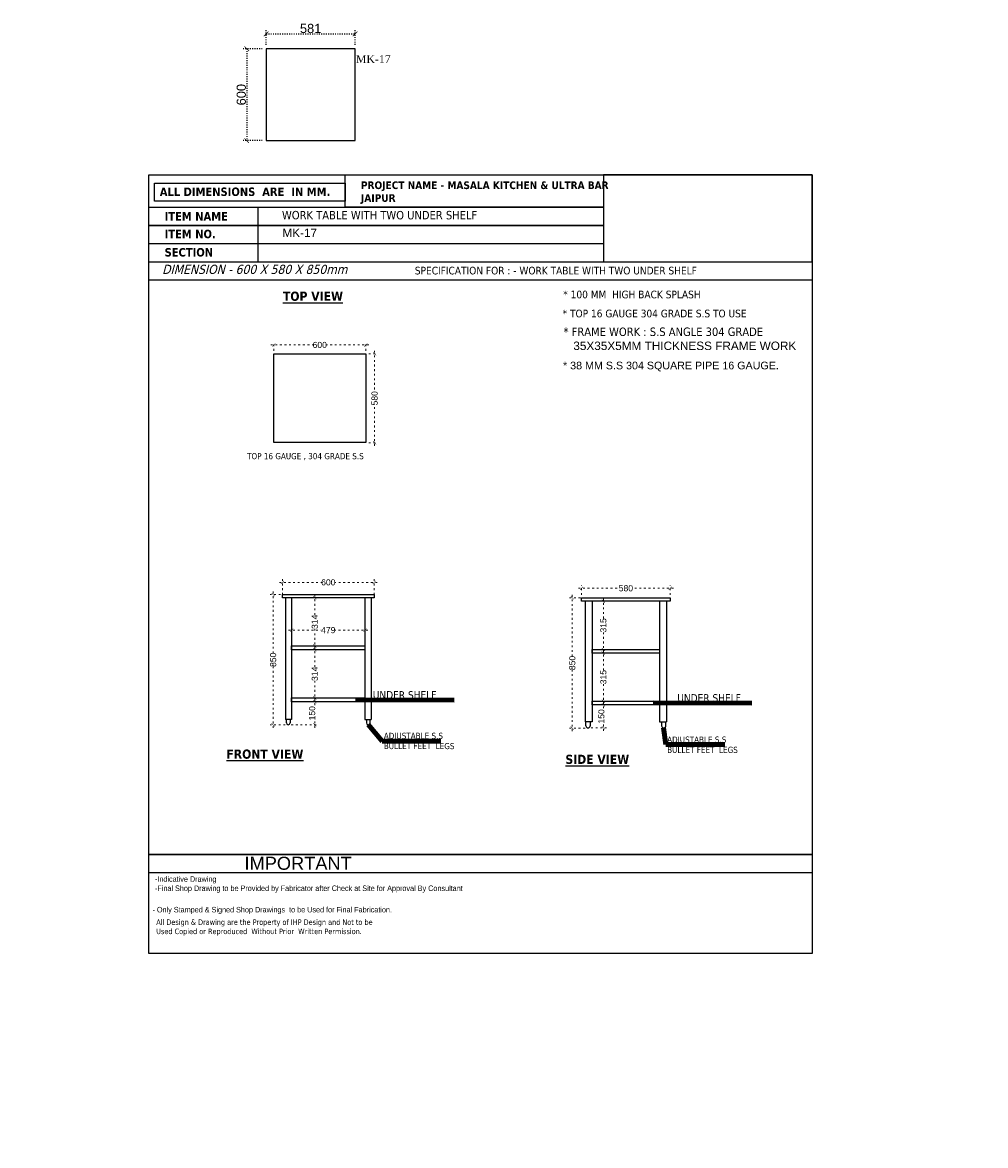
# Model space of a CAD drawing. Header units: millimetres. Extents: x 508219 to 745096, y 311341 to 352167.
# Tile 32 of 45: x 560620 to 566909, y 334196 to 341527. Entities that reach past the tile are written whole.
import ezdxf

# ---------------------------------------------------------------- set-up
doc = ezdxf.new("R2010")
doc.units = ezdxf.units.MM
doc.header["$PDMODE"] = 34
doc.linetypes.add('ACAD_ISO03W100', pattern=[30, 12, -18])
doc.layers.get('0').update_dxf_attribs({"color": 252})
for name, color, linetype in [('A-ANNO-DIMS-30', 7, 'Continuous'), ('A-Text', 132, 'Continuous'), ('EQUIPMENT', 103, 'Continuous')]:
    doc.layers.add(name, color=color, linetype=linetype)
doc.layers.add('Equipment Name', color=7, linetype='Continuous', lineweight=0)
doc.styles.add('arr-1', font='arial.ttf')
doc.styles.add('CKD_Dimension Text', font='BOOKOSI.TTF')
doc.styles.add('ro', font='romans.shx')
doc.styles.get("Standard").update_dxf_attribs({"font": 'arial.ttf'})
doc.styles.add('style1', font='txt.shx')
doc.dimstyles.new('DIM-30', dxfattribs={"dimtxt": 60, "dimasz": 30, "dimexe": 25, "dimexo": 25, "dimgap": 5, "dimtad": 1, "dimdec": 0, "dimzin": 0, "dimdsep": 46, "dimtxsty": 'Standard', "dimblk": 'ARCHTICK', "dimcen": 0.09, "dimclrd": 8, "dimclre": 8, "dimclrt": 256, "dimadec": 0, "dimazin": 0, "dimtfac": 1, "dimtdec": 0, "dimtofl": 0, "dimtmove": 0, "dimatfit": 3, "dimfxl": 0, "dimtolj": 1, "dimtzin": 0, "dimlwd": -1, "dimlwe": -1, "dimarcsym": 0})
doc.dimstyles.new('DMI (AB)', dxfattribs={"dimtxt": 60, "dimasz": 40, "dimexe": 12, "dimexo": 25, "dimgap": 1, "dimtad": 0, "dimdec": 0, "dimtxsty": 'ro', "dimblk": 'OPEN30', "dimcen": 1, "dimadec": 0, "dimazin": 0, "dimtfac": 1, "dimtdec": 0, "dimtmove": 0, "dimatfit": 3, "dimldrblk": 'OPEN30', "dimfxl": 0, "dimlwd": 15, "dimlwe": 15, "dimarcsym": 0})
doc.dimstyles.new('ISO-25', dxfattribs={"dimtxt": 40, "dimasz": 20, "dimexe": 20, "dimexo": 20, "dimtad": 0, "dimdec": 0, "dimdsep": 46, "dimtxsty": 'Standard', "dimblk": 'ARCHTICK', "dimcen": 2.5, "dimdle": 20, "dimadec": 0, "dimazin": 0, "dimtfac": 1, "dimtdec": 0, "dimtmove": 0, "dimatfit": 3, "dimfxl": 0, "dimlwd": 5, "dimlwe": 5, "dimarcsym": 0})
doc.dimstyles.get("Standard").update_dxf_attribs({"dimtxt": 0.18, "dimasz": 0.18, "dimexe": 0.18, "dimexo": 0.0625, "dimgap": 0.09, "dimtad": 0, "dimtih": 1, "dimtoh": 1, "dimdec": 4, "dimzin": 0, "dimdsep": 46, "dimtxsty": 'Standard', "dimcen": 0.09, "dimadec": 0, "dimazin": 0, "dimtfac": 1, "dimtdec": 4, "dimtofl": 0, "dimtmove": 0, "dimatfit": 3, "dimfxl": 0, "dimtolj": 1, "dimtzin": 0, "dimarcsym": 0})

# ---------------------------------------------------------------- blocks, each defined once
blk = doc.blocks.new('_ArchTick')
at = {"color": 0, "linetype": 'ByBlock', "const_width": 0.15}
blk.add_lwpolyline([(-0.5, -0.5), (0.5, 0.5)], dxfattribs=at)
blk = doc.blocks.new('*D357')
at = {"color": 0, "linetype": 'ACAD_ISO03W100', "lineweight": 5, "transparency": 16777216}
for p, q in [((562241.1154318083, 339421.6180598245), (562516.2612367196, 339421.6180598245)), ((562261.1154318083, 339383.5403092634), (562261.1154318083, 339441.6180598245)), ((562881.1154318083, 339421.6180598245), (562605.969626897, 339421.6180598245)), ((562861.1154318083, 339383.5403092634), (562861.1154318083, 339441.6180598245))]:
    blk.add_line(p, q, dxfattribs=at)
at = {"layer": 'DEFPOINTS', "color": 0, "transparency": 16777216}
for p in [(562261.1154318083, 339421.6180598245), (562261.1154318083, 339363.5403092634), (562861.1154318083, 339363.5403092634)]:
    blk.add_point(p, dxfattribs=at)
at = {"color": 0, "lineweight": 5, "transparency": 16777216, "xscale": 20, "yscale": 20, "zscale": 20, "rotation": 180}
blk.add_blockref('_ArchTick', (562261.1154318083, 339421.6180598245), dxfattribs=at)
at = {"color": 0, "lineweight": 5, "transparency": 16777216, "xscale": 20, "yscale": 20, "zscale": 20}
blk.add_blockref('_ArchTick', (562861.1154318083, 339421.6180598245), dxfattribs=at)
at = {"color": 0, "transparency": 16777216, "insert": (562561.1154318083, 339421.6180598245), "char_height": 40, "attachment_point": 5}
blk.add_mtext('600', dxfattribs=at)
blk = doc.blocks.new('*D364')
at = {"color": 0, "linetype": 'ACAD_ISO03W100', "lineweight": 5, "transparency": 16777216}
for p, q in [((562881.1154318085, 339363.5403092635), (562939.2531721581, 339363.5403092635)), ((562919.2531721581, 339383.5403092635), (562919.2531721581, 339118.4460726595)), ((562919.2531721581, 338763.861726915), (562919.2531721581, 339028.955963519)), ((562881.1154318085, 338783.861726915), (562939.2531721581, 338783.861726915))]:
    blk.add_line(p, q, dxfattribs=at)
at = {"layer": 'DEFPOINTS', "color": 0, "transparency": 16777216}
for p in [(562861.1154318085, 339363.5403092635), (562919.2531721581, 339363.5403092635), (562861.1154318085, 338783.861726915)]:
    blk.add_point(p, dxfattribs=at)
at = {"color": 0, "lineweight": 5, "transparency": 16777216, "xscale": 20, "yscale": 20, "zscale": 20}
for p, rotation in [((562919.2531721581, 339363.5403092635), 90), ((562919.2531721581, 338783.861726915), 270)]:
    blk.add_blockref('_ArchTick', p, dxfattribs=dict(at, rotation=rotation))
at = {"color": 0, "transparency": 16777216, "insert": (562919.2531721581, 339073.701018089), "char_height": 40, "attachment_point": 5, "rotation": 90}
blk.add_mtext('580', dxfattribs=at)
blk = doc.blocks.new('_Open30')
at = {"color": 0, "linetype": 'ByBlock', "lineweight": -2}
for p, q in [((-1, 0.26794919), (0, 0)), ((0, 0), (-1, -0.26794919)), ((0, 0), (-1, 0))]:
    blk.add_line(p, q, dxfattribs=at)
blk = doc.blocks.new('*D365')
at = {"color": 0, "linetype": 'ACAD_ISO03W100', "lineweight": 5, "transparency": 16777216}
for p, q in [((562256.7846393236, 337811.8730721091), (562256.7846393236, 337411.6541595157)), ((562335.2847344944, 337791.8730721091), (562236.7846393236, 337791.8730721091)), ((562256.7846393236, 336921.8905675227), (562256.7846393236, 337322.1094801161)), ((562335.2847344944, 336941.8905675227), (562236.7846393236, 336941.8905675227))]:
    blk.add_line(p, q, dxfattribs=at)
at = {"layer": 'DEFPOINTS', "color": 0, "transparency": 16777216}
for p in [(562256.7846393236, 337791.8730721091), (562355.2847344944, 337791.8730721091), (562355.2847344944, 336941.8905675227)]:
    blk.add_point(p, dxfattribs=at)
at = {"color": 0, "lineweight": 5, "transparency": 16777216, "xscale": 20, "yscale": 20, "zscale": 20}
for p, rotation in [((562256.7846393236, 337791.8730721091), 90), ((562256.7846393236, 336941.8905675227), 270)]:
    blk.add_blockref('_ArchTick', p, dxfattribs=dict(at, rotation=rotation))
at = {"color": 0, "transparency": 16777216, "insert": (562256.7846393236, 337366.8818198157), "char_height": 40, "attachment_point": 5, "rotation": 90}
blk.add_mtext('850', dxfattribs=at)
blk = doc.blocks.new('*D358')
at = {"color": 0, "linetype": 'ACAD_ISO03W100', "lineweight": 5, "transparency": 16777216}
for p, q in [((562297.2745485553, 337872.1083806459), (562572.2596446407, 337872.1083806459)), ((562317.2745485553, 337791.8793653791), (562317.2745485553, 337892.1083806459)), ((562936.9531309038, 337872.1083806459), (562661.9680348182, 337872.1083806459)), ((562916.9531309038, 337791.8793653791), (562916.9531309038, 337892.1083806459))]:
    blk.add_line(p, q, dxfattribs=at)
at = {"layer": 'DEFPOINTS', "color": 0, "transparency": 16777216}
for p in [(562317.2745485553, 337872.1083806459), (562317.2745485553, 337771.8793653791), (562916.9531309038, 337771.8793653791)]:
    blk.add_point(p, dxfattribs=at)
at = {"color": 0, "lineweight": 5, "transparency": 16777216, "xscale": 20, "yscale": 20, "zscale": 20, "rotation": 180}
blk.add_blockref('_ArchTick', (562317.2745485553, 337872.1083806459), dxfattribs=at)
at = {"color": 0, "lineweight": 5, "transparency": 16777216, "xscale": 20, "yscale": 20, "zscale": 20}
blk.add_blockref('_ArchTick', (562916.9531309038, 337872.1083806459), dxfattribs=at)
at = {"color": 0, "transparency": 16777216, "insert": (562617.1138397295, 337872.1083806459), "char_height": 40, "attachment_point": 5}
blk.add_mtext('600', dxfattribs=at)
blk = doc.blocks.new('*D359')
at = {"color": 0, "linetype": 'ACAD_ISO03W100', "lineweight": 5, "transparency": 16777216}
for p, q in [((564293.3496891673, 337770.6711995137), (564190.2056849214, 337770.6711995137)), ((564210.2056849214, 337790.6711995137), (564210.2056849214, 337390.6743084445)), ((564210.2056849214, 336901.1327379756), (564210.2056849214, 337301.1296290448)), ((564293.3496891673, 336921.1327379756), (564190.2056849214, 336921.1327379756))]:
    blk.add_line(p, q, dxfattribs=at)
at = {"layer": 'DEFPOINTS', "color": 0, "transparency": 16777216}
for p in [(564210.2056849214, 337770.6711995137), (564313.3496891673, 337770.6711995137), (564313.3496891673, 336921.1327379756)]:
    blk.add_point(p, dxfattribs=at)
at = {"color": 0, "lineweight": 5, "transparency": 16777216, "xscale": 20, "yscale": 20, "zscale": 20}
for p, rotation in [((564210.2056849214, 337770.6711995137), 90), ((564210.2056849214, 336921.1327379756), 270)]:
    blk.add_blockref('_ArchTick', p, dxfattribs=dict(at, rotation=rotation))
at = {"color": 0, "transparency": 16777216, "insert": (564210.2056849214, 337345.9019687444), "char_height": 40, "attachment_point": 5, "rotation": 90}
blk.add_mtext('850', dxfattribs=at)
blk = doc.blocks.new('*D360')
at = {"color": 0, "linetype": 'ACAD_ISO03W100', "lineweight": 5, "transparency": 16777216}
for p, q in [((564250.2515603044, 337833.6520464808), (564515.5065057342, 337833.6520464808)), ((564270.2515603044, 337790.6711995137), (564270.2515603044, 337853.6520464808)), ((564870.2515603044, 337833.6520464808), (564604.9966148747, 337833.6520464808)), ((564850.2515603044, 337790.6711995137), (564850.2515603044, 337853.6520464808))]:
    blk.add_line(p, q, dxfattribs=at)
at = {"layer": 'DEFPOINTS', "color": 0, "transparency": 16777216}
for p in [(564270.2515603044, 337833.6520464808), (564270.2515603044, 337770.6711995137), (564850.2515603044, 337770.6711995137)]:
    blk.add_point(p, dxfattribs=at)
at = {"color": 0, "lineweight": 5, "transparency": 16777216, "xscale": 20, "yscale": 20, "zscale": 20, "rotation": 180}
blk.add_blockref('_ArchTick', (564270.2515603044, 337833.6520464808), dxfattribs=at)
at = {"color": 0, "lineweight": 5, "transparency": 16777216, "xscale": 20, "yscale": 20, "zscale": 20}
blk.add_blockref('_ArchTick', (564850.2515603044, 337833.6520464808), dxfattribs=at)
at = {"color": 0, "transparency": 16777216, "insert": (564560.2515603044, 337833.6520464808), "char_height": 40, "attachment_point": 5}
blk.add_mtext('580', dxfattribs=at)
blk = doc.blocks.new('*D366')
at = {"color": 0, "linetype": 'ACAD_ISO03W100', "lineweight": 5, "transparency": 16777216}
for p, q in [((562539.9139853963, 337432.3849664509), (562508.5631405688, 337432.3849664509)), ((562528.5631405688, 337452.3849664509), (562528.5631405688, 337319.8555364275)), ((562528.5631405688, 337097.8905675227), (562528.5631405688, 337230.4199975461)), ((562596.6138397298, 337117.8905675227), (562508.5631405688, 337117.8905675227))]:
    blk.add_line(p, q, dxfattribs=at)
at = {"layer": 'DEFPOINTS', "color": 0, "transparency": 16777216}
for p in [(562528.5631405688, 337432.3849664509), (562559.9139853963, 337432.3849664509), (562616.6138397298, 337117.8905675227)]:
    blk.add_point(p, dxfattribs=at)
at = {"color": 0, "lineweight": 5, "transparency": 16777216, "xscale": 20, "yscale": 20, "zscale": 20}
for p, rotation in [((562528.5631405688, 337432.3849664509), 90), ((562528.5631405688, 337117.8905675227), 270)]:
    blk.add_blockref('_ArchTick', p, dxfattribs=dict(at, rotation=rotation))
at = {"color": 0, "transparency": 16777216, "insert": (562528.5631405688, 337275.1377669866), "char_height": 40, "attachment_point": 5, "rotation": 90}
blk.add_mtext('314', dxfattribs=at)
blk = doc.blocks.new('*D367')
at = {"color": 0, "linetype": 'ACAD_ISO03W100', "lineweight": 5, "transparency": 16777216}
for p, q in [((562596.6138397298, 337771.8793653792), (562508.563140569, 337771.8793653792)), ((562528.563140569, 337791.8793653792), (562528.563140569, 337659.3499353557)), ((562528.563140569, 337437.3849664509), (562528.563140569, 337569.9143964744)), ((562544.2415755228, 337457.3849664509), (562508.563140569, 337457.3849664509))]:
    blk.add_line(p, q, dxfattribs=at)
at = {"layer": 'DEFPOINTS', "color": 0, "transparency": 16777216}
for p in [(562528.563140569, 337771.8793653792), (562616.6138397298, 337771.8793653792), (562564.2415755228, 337457.3849664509)]:
    blk.add_point(p, dxfattribs=at)
at = {"color": 0, "lineweight": 5, "transparency": 16777216, "xscale": 20, "yscale": 20, "zscale": 20}
for p, rotation in [((562528.563140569, 337771.8793653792), 90), ((562528.563140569, 337457.3849664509), 270)]:
    blk.add_blockref('_ArchTick', p, dxfattribs=dict(at, rotation=rotation))
at = {"color": 0, "transparency": 16777216, "insert": (562528.563140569, 337614.6321659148), "char_height": 40, "attachment_point": 5, "rotation": 90}
blk.add_mtext('314', dxfattribs=at)
blk = doc.blocks.new('*D361')
at = {"color": 0, "linetype": 'ACAD_ISO03W100', "lineweight": 5, "transparency": 16777216}
for p, q in [((564705.290021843, 337748.5942764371), (564392.9734323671, 337748.5942764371)), ((564412.9734323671, 337768.5942764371), (564412.9734323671, 337636.1785848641)), ((564412.9734323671, 337413.8635072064), (564412.9734323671, 337546.2791987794))]:
    blk.add_line(p, q, dxfattribs=at)
at = {"layer": 'DEFPOINTS', "color": 0, "transparency": 16777216}
for p in [(564412.9734323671, 337748.5942764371), (564725.290021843, 337748.5942764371), (564412.973432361, 337433.8635072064)]:
    blk.add_point(p, dxfattribs=at)
at = {"color": 0, "lineweight": 5, "transparency": 16777216, "xscale": 20, "yscale": 20, "zscale": 20}
for p, rotation in [((564412.9734323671, 337748.5942764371), 90), ((564412.9734323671, 337433.8635072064), 270)]:
    blk.add_blockref('_ArchTick', p, dxfattribs=dict(at, rotation=rotation))
at = {"color": 0, "transparency": 16777216, "insert": (564412.9734323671, 337591.2288918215), "char_height": 40, "attachment_point": 5, "rotation": 90}
blk.add_mtext('315', dxfattribs=at)
blk = doc.blocks.new('*D368')
at = {"color": 0, "linetype": 'ACAD_ISO03W100', "lineweight": 5, "transparency": 16777216}
for p, q in [((564412.9734323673, 337430.8635072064), (564412.9734323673, 337298.4478156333)), ((564412.9734323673, 337076.1327379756), (564412.9734323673, 337208.5484295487)), ((564540.290021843, 337096.1327379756), (564392.9734323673, 337096.1327379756))]:
    blk.add_line(p, q, dxfattribs=at)
at = {"layer": 'DEFPOINTS', "color": 0, "transparency": 16777216}
for p in [(564412.973432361, 337410.8635072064), (564412.9734323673, 337096.1327379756), (564560.290021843, 337096.1327379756)]:
    blk.add_point(p, dxfattribs=at)
at = {"color": 0, "lineweight": 5, "transparency": 16777216, "xscale": 20, "yscale": 20, "zscale": 20}
for p, rotation in [((564412.9734323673, 337410.8635072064), 90), ((564412.9734323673, 337096.1327379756), 270)]:
    blk.add_blockref('_ArchTick', p, dxfattribs=dict(at, rotation=rotation))
at = {"color": 0, "transparency": 16777216, "insert": (564412.9734323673, 337253.4981225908), "char_height": 40, "attachment_point": 5, "rotation": 90}
blk.add_mtext('315', dxfattribs=at)
blk = doc.blocks.new('*D362')
at = {"color": 0, "linetype": 'ACAD_ISO03W100', "lineweight": 5, "transparency": 16777216}
for p, q in [((564367.2753789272, 337072.1327379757), (564432.9734323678, 337072.1327379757)), ((564412.9734323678, 337092.1327379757), (564412.9734323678, 337039.9951186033)), ((564333.3496891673, 336922.1327379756), (564432.9734323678, 336922.1327379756)), ((564412.9734323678, 336902.1327379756), (564412.9734323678, 336954.2703573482))]:
    blk.add_line(p, q, dxfattribs=at)
at = {"layer": 'DEFPOINTS', "color": 0, "transparency": 16777216}
for p in [(564347.2753789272, 337072.1327379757), (564412.9734323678, 337072.1327379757), (564313.3496891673, 336922.1327379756)]:
    blk.add_point(p, dxfattribs=at)
at = {"color": 0, "lineweight": 5, "transparency": 16777216, "xscale": 20, "yscale": 20, "zscale": 20}
for p, rotation in [((564412.9734323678, 337072.1327379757), 90), ((564412.9734323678, 336922.1327379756), 270)]:
    blk.add_blockref('_ArchTick', p, dxfattribs=dict(at, rotation=rotation))
at = {"color": 0, "transparency": 16777216, "insert": (564399.9104472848, 336997.1327379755), "char_height": 40, "attachment_point": 5, "rotation": 90}
blk.add_mtext('150', dxfattribs=at)
blk = doc.blocks.new('*D363')
at = {"color": 0, "linetype": 'ACAD_ISO03W100', "lineweight": 5, "transparency": 16777216}
for p, q in [((562439.3481101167, 337092.8905675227), (562548.563140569, 337092.8905675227)), ((562528.563140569, 337112.8905675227), (562528.563140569, 337060.7529481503)), ((562375.2847344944, 336942.8905675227), (562548.563140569, 336942.8905675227)), ((562528.563140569, 336922.8905675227), (562528.563140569, 336975.0281868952))]:
    blk.add_line(p, q, dxfattribs=at)
at = {"layer": 'DEFPOINTS', "color": 0, "transparency": 16777216}
for p in [(562419.3481101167, 337092.8905675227), (562528.563140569, 337092.8905675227), (562355.2847344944, 336942.8905675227)]:
    blk.add_point(p, dxfattribs=at)
at = {"color": 0, "lineweight": 5, "transparency": 16777216, "xscale": 20, "yscale": 20, "zscale": 20}
for p, rotation in [((562528.563140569, 337092.8905675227), 90), ((562528.563140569, 336942.8905675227), 270)]:
    blk.add_blockref('_ArchTick', p, dxfattribs=dict(at, rotation=rotation))
at = {"color": 0, "transparency": 16777216, "insert": (562511.4445075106, 337017.8905675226), "char_height": 40, "attachment_point": 5, "rotation": 90}
blk.add_mtext('150', dxfattribs=at)
blk = doc.blocks.new('*D369')
at = {"color": 0, "linetype": 'ACAD_ISO03W100', "lineweight": 5, "transparency": 16777216}
for p, q in [((562357.2556687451, 337560.2517694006), (562570.9547333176, 337560.2517694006)), ((562377.2556687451, 337557.4493422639), (562377.2556687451, 337540.2517694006)), ((562875.972010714, 337560.2517694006), (562662.2729461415, 337560.2517694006)), ((562855.972010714, 337557.4493422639), (562855.972010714, 337540.2517694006))]:
    blk.add_line(p, q, dxfattribs=at)
at = {"layer": 'DEFPOINTS', "color": 0, "transparency": 16777216}
for p in [(562377.2556687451, 337577.4493422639), (562855.972010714, 337577.4493422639), (562377.2556687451, 337560.2517694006)]:
    blk.add_point(p, dxfattribs=at)
at = {"color": 0, "lineweight": 5, "transparency": 16777216, "xscale": 20, "yscale": 20, "zscale": 20, "rotation": 180}
blk.add_blockref('_ArchTick', (562377.2556687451, 337560.2517694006), dxfattribs=at)
at = {"color": 0, "lineweight": 5, "transparency": 16777216, "xscale": 20, "yscale": 20, "zscale": 20}
blk.add_blockref('_ArchTick', (562855.972010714, 337560.2517694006), dxfattribs=at)
at = {"color": 0, "transparency": 16777216, "insert": (562616.6138397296, 337560.2517694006), "char_height": 40, "attachment_point": 5}
blk.add_mtext('479', dxfattribs=at)
blk = doc.blocks.new('*D370')
at = {"layer": 'A-ANNO-DIMS-30', "color": 8, "linetype": 'ACAD_ISO03W100', "ltscale": 0.5, "transparency": 16777216}
for p, q in [((562185.9937419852, 341355.4519526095), (562059.3902177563, 341355.4519526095)), ((562084.3902177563, 341355.4519526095), (562084.3902177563, 340755.4519526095)), ((562185.9937419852, 340755.4519526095), (562059.3902177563, 340755.4519526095))]:
    blk.add_line(p, q, dxfattribs=at)
at = {"layer": 'DEFPOINTS', "color": 0, "ltscale": 0.5, "transparency": 16777216}
for p in [(562210.9937419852, 341355.4519526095), (562084.3902177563, 340755.4519526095), (562210.9937419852, 340755.4519526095)]:
    blk.add_point(p, dxfattribs=at)
at = {"layer": 'A-ANNO-DIMS-30', "color": 8, "ltscale": 0.5, "transparency": 16777216, "xscale": 30, "yscale": 30, "zscale": 30}
for p, rotation in [((562084.3902177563, 341355.4519526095), 90), ((562084.3902177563, 340755.4519526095), 270)]:
    blk.add_blockref('_ArchTick', p, dxfattribs=dict(at, rotation=rotation))
at = {"layer": 'A-ANNO-DIMS-30', "ltscale": 0.5, "transparency": 16777216, "insert": (562048.755838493, 341055.4519526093), "char_height": 60, "attachment_point": 5, "rotation": 90}
blk.add_mtext('\\A1;600', dxfattribs=at)
blk = doc.blocks.new('*D371')
at = {"layer": 'A-ANNO-DIMS-30', "color": 8, "linetype": 'ACAD_ISO03W100', "ltscale": 0.5, "transparency": 16777216}
for p, q in [((562210.993741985, 341380.4519526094), (562210.993741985, 341476.8166828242)), ((562792.0829881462, 341380.4519526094), (562792.0829881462, 341476.8166828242)), ((562210.993741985, 341451.8166828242), (562792.0829881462, 341451.8166828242))]:
    blk.add_line(p, q, dxfattribs=at)
at = {"layer": 'DEFPOINTS', "color": 0, "ltscale": 0.5, "transparency": 16777216}
for p in [(562792.0829881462, 341451.8166828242), (562210.993741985, 341355.4519526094), (562792.0829881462, 341355.4519526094)]:
    blk.add_point(p, dxfattribs=at)
at = {"layer": 'A-ANNO-DIMS-30', "color": 8, "ltscale": 0.5, "transparency": 16777216, "xscale": 30, "yscale": 30, "zscale": 30, "rotation": 180}
blk.add_blockref('_ArchTick', (562210.993741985, 341451.8166828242), dxfattribs=at)
at = {"layer": 'A-ANNO-DIMS-30', "color": 8, "ltscale": 0.5, "transparency": 16777216, "xscale": 30, "yscale": 30, "zscale": 30}
blk.add_blockref('_ArchTick', (562792.0829881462, 341451.8166828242), dxfattribs=at)
at = {"layer": 'A-ANNO-DIMS-30', "ltscale": 0.5, "transparency": 16777216, "insert": (562501.5383650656, 341487.4510620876), "char_height": 60, "attachment_point": 5}
blk.add_mtext('\\A1;581', dxfattribs=at)

msp = doc.modelspace()

# ---------------------------------------------------------------- linework, layer by layer
at = {"color": 5, "linetype": 'ByBlock'}
for p, q in [((562155.6558864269, 340321.2044993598), (562155.6558864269, 339963.3070492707)), ((565777.4143204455, 336096.5759683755), (561444.3357726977, 336096.5759683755)), ((562754.9308761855, 335977.2768183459), (561444.336445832, 335977.2768183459))]:
    msp.add_line(p, q, dxfattribs=at)
at = {"color": 6, "linetype": 'ByBlock'}
for p, q in [((562377.2556687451, 336977.279743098), (562337.2682552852, 336977.279743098)), ((562855.972010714, 336977.279743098), (562895.9594241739, 336977.279743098)), ((564340.4823295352, 336961.8250456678), (564294.3284833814, 336961.8250456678)), ((564780.0977141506, 336961.8250456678), (564826.2515603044, 336961.8250456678))]:
    msp.add_line(p, q, dxfattribs=at)
at = {"color": 5, "linetype": 'ByBlock'}
for points in [[(561444.3350995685, 340531.3401848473), (565777.4143204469, 340531.3401848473), (565777.4143204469, 335449.5952464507), (561444.3350995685, 335449.5952464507)], [(561444.3350995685, 340531.3401848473), (565777.4143204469, 340531.3401848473), (565777.4143204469, 335449.5952464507), (561444.3350995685, 335449.5952464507)], [(561444.3350995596, 340531.3401848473), (565777.4143204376, 340531.3401848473), (565777.4143204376, 335449.5952464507), (561444.3350995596, 335449.5952464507)], [(561444.3350995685, 340531.3401848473), (565777.4143204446, 340531.3401848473), (565777.4143204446, 335449.5952464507), (561444.3350995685, 335449.5952464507)], [(561444.3350995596, 340531.3401848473), (565777.4143204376, 340531.3401848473), (565777.4143204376, 335449.5952464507), (561444.3350995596, 335449.5952464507)], [(562726.6495112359, 340531.3401848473), (564414.0379398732, 340531.3391246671), (564414.0379398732, 340321.2044993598), (562726.0225852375, 340321.2044993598)], [(565777.4143204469, 340531.3391246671), (564414.0379398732, 340531.3391246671), (564414.0379398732, 339963.3063585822), (565777.4143204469, 339963.3063585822)], [(562726.0225852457, 340360.9937578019), (561482.9094110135, 340360.9937578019), (561482.9094110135, 340477.1858907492), (562726.0225852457, 340477.1858907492)], [(561444.3350995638, 340321.2044993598), (564414.0379398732, 340321.2044993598), (564414.0379398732, 340201.9053493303), (561444.3350995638, 340201.9053493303)], [(561444.3350995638, 340201.9053493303), (564414.0379398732, 340201.9053493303), (564414.0379398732, 340082.6061993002), (561444.3350995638, 340082.6061993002)], [(561444.3350995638, 339963.3070492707), (565777.4156667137, 339963.3070492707), (565777.4156667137, 339844.0078992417), (561444.3350995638, 339844.0078992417)], [(561444.336445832, 336096.5759683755), (565777.4143204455, 336096.5759683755), (565777.4143204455, 335977.2768183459), (561444.336445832, 335977.2768183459)]]:
    msp.add_lwpolyline(points, close=True, dxfattribs=at)
at = {"color": 6}
msp.add_lwpolyline([(562861.1154318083, 338784.8617269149), (562262.1154318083, 338784.8617269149), (562262.1154318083, 339363.5403092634), (562861.1154318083, 339363.5403092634)], close=True, dxfattribs=at)
at = {"color": 6, "linetype": 'ByBlock'}
for points in [[(562317.2745485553, 337791.873072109), (562915.9531309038, 337791.873072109), (562915.9531309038, 337771.8793653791), (562317.2745485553, 337771.8793653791)], [(564270.2515603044, 337770.6711995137), (564850.2515603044, 337770.6711995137), (564850.2515603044, 337748.594276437), (564270.2515603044, 337748.594276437)], [(562377.2556687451, 337457.3849664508), (562855.972010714, 337457.3849664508), (562855.972010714, 337432.3849664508), (562377.2556687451, 337432.3849664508)], [(564340.4823295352, 337433.8635072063), (564780.0977141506, 337433.8635072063), (564780.0977141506, 337410.8635072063), (564340.4823295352, 337410.8635072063)], [(562377.2556687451, 337117.8905675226), (562855.972010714, 337117.8905675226), (562855.972010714, 337092.8905675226), (562377.2556687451, 337092.8905675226)], [(564340.4823295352, 337096.1327379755), (564780.0977141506, 337096.1327379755), (564780.0977141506, 337072.1327379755), (564340.4823295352, 337072.1327379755)]]:
    msp.add_lwpolyline(points, close=True, dxfattribs=at)
for points in [[(562337.2682552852, 337771.8793653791), (562337.2682552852, 336977.279743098)], [(562377.2556687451, 337771.8793653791), (562377.2556687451, 336977.279743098)], [(562855.972010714, 337771.8793653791), (562855.972010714, 336977.279743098)], [(562895.9594241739, 337771.8793653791), (562895.9594241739, 336977.279743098)], [(564294.3284833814, 337747.594276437), (564294.3284833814, 336961.8250456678)], [(564340.4823295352, 337747.594276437), (564340.4823295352, 336961.8250456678)], [(564780.0977141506, 337747.594276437), (564780.0977141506, 336961.8250456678)], [(564826.2515603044, 337747.594276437), (564826.2515603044, 336961.8250456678)], [(562343.2885104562, 336954.8867915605), (562343.2885104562, 336977.279743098)], [(562367.2809585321, 336977.279743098), (562367.2809585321, 336954.8867915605)], [(562865.946720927, 336977.279743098), (562865.946720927, 336954.8867915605)], [(562889.9391690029, 336954.8867915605), (562889.9391690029, 336977.279743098)], [(564299.503535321, 336935.9788918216), (564299.503535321, 336961.8250456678)], [(564327.1958430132, 336961.8250456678), (564327.1958430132, 336935.9788918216)], [(564793.3842006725, 336961.8250456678), (564793.3842006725, 336935.9788918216)], [(564821.0765083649, 336935.9788918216), (564821.0765083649, 336961.8250456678)]]:
    msp.add_lwpolyline(points, dxfattribs=at)
for centre, radius in [((562355.2847344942, 336954.8867915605), 11.99622403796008), ((562877.942944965, 336954.8867915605), 11.99622403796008), ((564313.3496891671, 336935.9788918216), 13.84615384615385), ((564807.2303545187, 336935.9788918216), 13.84615384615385)]:
    msp.add_arc(centre, radius, 180, 0, dxfattribs=at)
at = {"layer": 'EQUIPMENT'}
msp.add_lwpolyline([(562792.0829881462, 340755.4519526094), (562792.0829881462, 341355.4519526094), (562210.993741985, 341355.4519526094), (562210.993741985, 340755.4519526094)], close=True, dxfattribs=at)

# ---------------------------------------------------------------- texts
at = {"color": 6, "linetype": 'ByBlock'}
msp.add_text('MK-17', height=55, dxfattribs=at).set_placement((562317.2365565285, 340126.191980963))
at = {"color": 5, "linetype": 'ByBlock', "attachment_point": 1, "style": 'style1'}
for s, insert, char_height, width in [('{\\fTahoma|b1|i0|c0|p34;ALL DIMENSIONS  ARE  IN MM.}', (561516.3879625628, 340449.3345279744), 55, 1687.990696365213), ('{\\fTahoma|b1|i0|c0|p34;PROJECT NAME - MASALA KITCHEN & ULTRA BAR JAIPUR }', (562830.1828897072, 340489.3531158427), 50, 1687.990696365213), ('{\\fTahoma|b1|i0|c0|p34;ITEM NAME}', (561547.8891055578, 340289.112755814), 55, 1687.990696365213), ('{\\fTahoma|b1|i0|c0|p34;ITEM NO. }', (561547.8891055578, 340173.6892391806), 55, 1687.990696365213), ('{\\fTahoma|b1|i0|c0|p34;SECTION }', (561547.8891055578, 340054.1639449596), 55, 1687.990696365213), ('{\\fTechnic|b0|i0|c2|p2;-Indicative Drawing\\P-Final Shop Drawing to be Provided by Fabricator after Check at Site for Approval By Consultant}', (561484.9056342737, 335953.4613633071), 36, 1767.082790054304), ('{\\fTahoma|b0|i0|c0|p34;\\H1.44x;All Design & Drawing are the Property of IHP Design and Not to be Used Copied or Reproduced  Without Prior  Written Permission\\fTahoma|b1|i0|c0|p34;\\H0.69444x;. }', (561493.3317825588, 335672.2901347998), 25, 1481.326179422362)]:
    msp.add_mtext(s, dxfattribs=dict(at, insert=insert, char_height=char_height, width=width))
at = {"color": 6, "linetype": 'ByBlock', "attachment_point": 1}
for s, width, insert, char_height in [('{\\fTahoma|b0|i0|c0|p34;WORK TABLE WITH TWO UNDER SHELF}', 2586.43534150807, (562314.3612838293, 340296.6581419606), 55), ('{\\fTahoma|b1|i0|c0|p34;\\LTOP VIEW}', 1232.478260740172, (562320.3258173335, 339769.8146782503), 60), ('{\\fTahoma|b1|i0|c0|p34;\\LFRONT VIEW}', 1232.478260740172, (561951.1848729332, 336781.12636637), 60), ('{\\fTahoma|b1|i0|c0|p34;\\LSIDE VIEW}', 1232.478260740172, (564164.9404803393, 336746.9485536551), 60)]:
    msp.add_mtext_dynamic_manual_height_columns(s, width=width, gutter_width=1, heights=[0], dxfattribs=dict(at, insert=insert, char_height=char_height))
at = {"color": 6, "linetype": 'ByBlock', "attachment_point": 1, "style": 'style1'}
for s, insert, char_height, width in [('{\\fTahoma|b0|i1|c0|p34;DIMENSION - 600 X 580 X 850mm }', (561531.7662578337, 339945.3473969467), 60, 1857.484623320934), ('{\\fTahoma|b0|i0|c0|p34;SPECIFICATION FOR : - WORK TABLE WITH TWO UNDER SHELF}', (563181.8416380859, 339932.2704696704), 50, 3378.655347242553), ('{\\fTahoma|b0|i0|c0|p34;* 100 MM  HIGH BACK SPLASH}', (564151.2976711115, 339776.2175694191), 50, 1528.985048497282), ('{\\fTahoma|b0|i0|c0|p34;* TOP 16 GAUGE 304 GRADE S.S TO USE}', (564147.1342117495, 339652.0574386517), 50, 1528.985048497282), ('{\\fTahoma|b0|i0|c0|p34;* FRAME WORK : S.S ANGLE 304 GRADE\\P\\fArial|b0|i0|c0|p34;   35X35X5MM THICKNESS FRAME WORK}', (564152.9380030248, 339535.4694342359), 55, 1687.990696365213), ('{\\fTahoma|b0|i0|c0|p34;TOP 16 GAUGE , 304 GRADE S.S ^I}', (562086.4250011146, 338716.0723389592), 40, 1448.518094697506), ('{\\fTahoma|b0|i0|c0|p34; UNDER SHELF  }', (562888.6274109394, 337162.2470023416), 50, 1129.829787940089), ('{\\fTahoma|b0|i0|c0|p34; UNDER SHELF }', (564876.9691514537, 337142.4196207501), 50, 1129.829787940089), ('{\\fTahoma|b0|i0|c0|p34;ADJUSTABLE S.S \\PBULLET FEET  LEGS}', (562979.3363467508, 336890.3864678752), 40, 850.492085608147), ('{\\fTahoma|b0|i0|c0|p34;ADJUSTABLE S.S \\PBULLET FEET  LEGS}', (564829.7296960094, 336865.7482985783), 40, 850.492085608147)]:
    msp.add_mtext(s, dxfattribs=dict(at, insert=insert, char_height=char_height, width=width))
at = {"color": 6, "linetype": 'ByBlock', "insert": (564149.8457388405, 339312.6942761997), "char_height": 50, "width": 3529.693904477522, "attachment_point": 1}
msp.add_mtext('* 38 MM S.S 304 SQUARE PIPE 16 GAUGE.', dxfattribs=at)
at = {"color": 5, "linetype": 'ByBlock', "attachment_point": 1}
for s, insert, char_height, width in [('IMPORTANT', (562069.5087571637, 336081.3019800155), 85.16603982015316, 1210.304843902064), ('{\\fTechnic|b0|i0|c2|p2;- Only Stamped & Signed Shop Drawings  to be Used for Final Fabrication.}', (561468.9677945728, 335753.8097407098), 36, 1988.238406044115)]:
    msp.add_mtext(s, dxfattribs=dict(at, insert=insert, char_height=char_height, width=width))
at = {"layer": 'A-Text', "char_height": 120, "width": 4245.230659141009, "attachment_point": 1, "style": 'arr-1'}
for insert in [(521802.4997488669, 334763.4842731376), (512978.1447611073, 334516.2061974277)]:
    msp.add_mtext('\\pi1613.96594;ENTRY  EXIT', dxfattribs=dict(at, insert=insert))
at = {"layer": 'Equipment Name', "linetype": 'Continuous', "lineweight": 5, "ltscale": 25, "insert": (562797.4321145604, 341313.2460078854), "char_height": 51, "width": 228.5659139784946, "attachment_point": 1, "rotation": 359.9999999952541, "style": 'CKD_Dimension Text'}
msp.add_mtext('MK-17', dxfattribs=at)

# ---------------------------------------------------------------- dimensions: what is measured, and where the dimension line sits
at = {"color": 6}
for base, p1, p2, picture, middle in [((562261.1154318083, 339421.6180598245), (562861.1154318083, 339363.5403092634), (562261.1154318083, 339363.5403092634), '*D357', (562561.1154318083, 339421.6180598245)), ((562317.2745485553, 337872.1083806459), (562916.9531309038, 337771.8793653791), (562317.2745485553, 337771.8793653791), '*D358', (562617.1138397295, 337872.1083806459)), ((564270.2515603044, 337833.6520464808), (564850.2515603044, 337770.6711995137), (564270.2515603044, 337770.6711995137), '*D360', (564560.2515603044, 337833.6520464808))]:
    dim = msp.add_linear_dim(base=base, p1=p1, p2=p2, dimstyle='ISO-25', override={"dimtmove": 1}, dxfattribs=at)
    dim.commit()
    dim.dimension.update_dxf_attribs({"geometry": picture, "text_midpoint": middle})
for base, p1, p2, angle, picture, middle in [((562919.2531721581, 339363.5403092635), (562861.1154318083, 338783.8617269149), (562861.1154318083, 339363.5403092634), 270, '*D364', (562919.2531721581, 339073.701018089)), ((562256.7846393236, 337791.8730721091), (562355.2847344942, 336941.8905675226), (562355.2847344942, 337791.873072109), 90, '*D365', (562256.7846393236, 337366.8818198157)), ((562528.563140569, 337771.8793653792), (562564.2415755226, 337457.3849664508), (562616.6138397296, 337771.8793653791), 90, '*D367', (562528.563140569, 337614.6321659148)), ((564210.2056849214, 337770.6711995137), (564313.3496891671, 336921.1327379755), (564313.3496891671, 337770.6711995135), 90, '*D359', (564210.2056849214, 337345.9019687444)), ((564412.9734323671, 337748.5942764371), (564412.9734323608, 337433.8635072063), (564725.2900218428, 337748.594276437), 90, '*D361', (564412.9734323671, 337591.2288918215)), ((562528.5631405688, 337432.3849664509), (562616.6138397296, 337117.8905675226), (562559.913985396, 337432.3849664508), 90, '*D366', (562528.5631405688, 337275.1377669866)), ((564412.9734323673, 337096.1327379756), (564412.9734323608, 337410.8635072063), (564560.2900218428, 337096.1327379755), 90, '*D368', (564412.9734323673, 337253.4981225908))]:
    dim = msp.add_linear_dim(base=base, p1=p1, p2=p2, angle=angle, dimstyle='ISO-25', override={"dimtmove": 1}, dxfattribs=at)
    dim.commit()
    dim.dimension.update_dxf_attribs({"geometry": picture, "text_midpoint": middle})
dim = msp.add_linear_dim(base=(562377.2556687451, 337560.2517694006), p1=(562855.972010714, 337577.4493422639), p2=(562377.2556687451, 337577.4493422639), dimstyle='ISO-25', override={"dimtmove": 1}, dxfattribs=at)
dim.commit()
dim.dimension.update_dxf_attribs({"geometry": '*D369', "text_midpoint": (562616.6138397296, 337560.2517694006), "dimtype": 160})
for base, p1, p2, picture, middle in [((562528.563140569, 337092.8905675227), (562355.2847344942, 336942.8905675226), (562419.3481101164, 337092.8905675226), '*D363', (562511.4445075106, 337017.8905675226)), ((564412.9734323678, 337072.1327379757), (564313.3496891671, 336922.1327379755), (564347.275378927, 337072.1327379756), '*D362', (564399.9104472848, 336997.1327379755))]:
    dim = msp.add_linear_dim(base=base, p1=p1, p2=p2, angle=90, dimstyle='ISO-25', override={"dimtmove": 1}, dxfattribs=at)
    dim.commit()
    dim.dimension.update_dxf_attribs({"geometry": picture, "text_midpoint": middle, "dimtype": 160})
at = {"layer": 'A-ANNO-DIMS-30', "ltscale": 0.5}
dim = msp.add_linear_dim(base=(562792.0829881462, 341451.8166828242), p1=(562210.993741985, 341355.4519526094), p2=(562792.0829881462, 341355.4519526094), dimstyle='DIM-30', override={"dimfxl": 100, "dimarcsym": 2}, dxfattribs=at)
dim.commit()
dim.dimension.update_dxf_attribs({"geometry": '*D371', "text_midpoint": (562501.5383650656, 341487.4510620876)})
dim = msp.add_linear_dim(base=(562084.3902177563, 340755.4519526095), p1=(562210.993741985, 341355.4519526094), p2=(562210.993741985, 340755.4519526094), angle=90, dimstyle='DIM-30', override={"dimfxl": 100, "dimarcsym": 2}, dxfattribs=at)
dim.commit()
dim.dimension.update_dxf_attribs({"geometry": '*D370', "text_midpoint": (562048.755838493, 341055.4519526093)})

# ---------------------------------------------------------------- leaders
at = {"color": 6, "linetype": 'ByBlock'}
for points, dimstyle, override in [([(562795.1045523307, 337105.3961620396), (563439.2666929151, 337103.6293909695)], 'Standard', {"dimasz": 25, "dimexe": 0, "dimexo": 0, "dimgap": 25, "dimtad": 0, "dimclrd": 6, "dimclre": 0, "dimfxl": 0, "dimlwd": 65535, "dimarcsym": 1}), ([(564739.2393212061, 337085.7989436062), (565383.2691336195, 337083.7710171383)], 'Standard', {"dimasz": 25, "dimexe": 0, "dimexo": 0, "dimgap": 25, "dimtad": 0, "dimclrd": 6, "dimclre": 0, "dimfxl": 0, "dimlwd": 65535, "dimarcsym": 1}), ([(562876.7810297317, 336943.9260715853), (562967.7085052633, 336835.2097035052), (563352.6137598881, 336835.2097035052)], 'DMI (AB)', {"dimasz": 25, "dimgap": 1, "dimtad": 0, "dimclrd": 6, "dimlwd": 65535}), ([(564806.0844067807, 336922.5651421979), (564821.0118823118, 336813.8487741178), (565205.9171369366, 336813.8487741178)], 'DMI (AB)', {"dimasz": 25, "dimgap": 1, "dimtad": 0, "dimclrd": 6, "dimlwd": 65535})]:
    msp.add_leader(points, dimstyle=dimstyle, override=override, dxfattribs=at)

doc.saveas('drawing.dxf')
